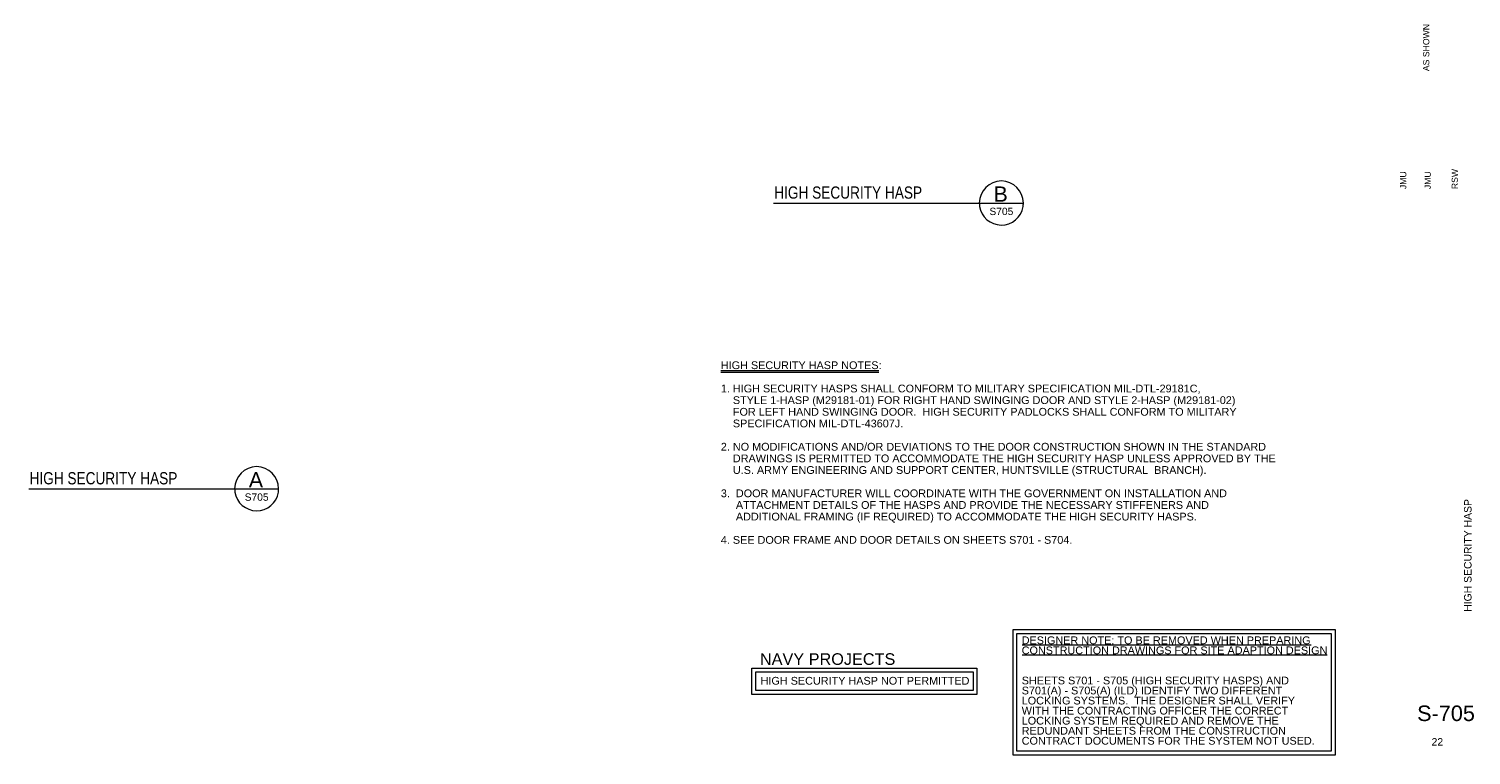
# Paper-space layout 'Layout1' of a CAD drawing. Header units: inches. Extents: x 9 to 32.3, y 1.5 to 13.2.
import ezdxf
from ezdxf.enums import TextEntityAlignment as Align

# ---------------------------------------------------------------- set-up
doc = ezdxf.new("R2010")
doc.units = ezdxf.units.IN
doc.header["$MEASUREMENT"] = 0
for name, color, linetype, lineweight in [('G-ANN-TTLB', 7, 'Continuous', 0), ('G-ANNO-TEXT', 7, 'Continuous', 0), ('G-ANNO-TTLB', 4, 'Continuous', 40)]:
    doc.layers.add(name, color=color, linetype=linetype, lineweight=lineweight)
doc.styles.add("3 4 1'-0", font='arial.ttf', dxfattribs={"height": 2})
doc.styles.add('Style-Arial', font='arial.ttf')
doc.styles.add('SUBTITLE 4.7625', font='romans.shx', dxfattribs={"width": 0.8, "height": 187.5})
doc.styles.add('Title Block - General', font='arial.ttf', dxfattribs={"height": 0.12})
doc.styles.add('Title Block - Project Info', font='arial.ttf', dxfattribs={"height": 0.12})
doc.styles.add('Title Block - Small', font='arial.ttf', dxfattribs={"height": 0.1})
doc.styles.add('TITLE20', font='simplex.shx', dxfattribs={"height": 5000})

psp = doc.layouts.get("Layout1")

# ---------------------------------------------------------------- linework, layer by layer
at = {"layer": 'G-ANN-TTLB', "color": 7, "linetype": 'Continuous', "lineweight": 13}
for p, q in [((21.036, 10.397), (25.063, 10.397)), ((9.031, 5.796), (13.058, 5.796))]:
    psp.add_line(p, q, dxfattribs=at)
at = {"layer": 'G-ANN-TTLB', "color": 7, "linetype": 'Continuous', "lineweight": 0}
for centre, start, end in [((24.708, 10.397), 0, 180), ((24.708, 10.397), 180, 188.8692), ((24.708, 10.397), 188.8692, 350.5695), ((24.708, 10.397), 350.5695, 0), ((12.703, 5.796), 0, 180), ((12.703, 5.796), 180, 188.8692), ((12.703, 5.796), 188.8692, 350.5695), ((12.703, 5.796), 350.5695, 0)]:
    psp.add_arc(centre, 0.355, start, end, dxfattribs=at)
at = {"layer": 'G-ANNO-TEXT', "color": 7, "linetype": 'Continuous', "lineweight": 0}
for p, q in [((20.187, 7.7), (22.735, 7.7)), ((20.187, 7.67), (22.735, 7.67))]:
    psp.add_line(p, q, dxfattribs=at)
at = {"layer": 'G-ANNO-TEXT'}
for p, q in [((25.046, 3.279), (29.702, 3.279)), ((25.046, 3.118), (29.961, 3.118))]:
    psp.add_line(p, q, dxfattribs=at)
at = {"layer": 'G-ANNO-TEXT', "flags": 128}
for points in [[(24.896, 3.527), (30.087, 3.527), (30.087, 1.505), (24.896, 1.505), (24.896, 3.527)], [(24.958, 3.465), (30.025, 3.465), (30.025, 1.568), (24.958, 1.568), (24.958, 3.465)], [(20.687, 2.906), (24.314, 2.906), (24.314, 2.483), (20.687, 2.483), (20.687, 2.906)], [(20.75, 2.844), (24.252, 2.844), (24.252, 2.546), (20.75, 2.546), (20.75, 2.844)]]:
    psp.add_lwpolyline(points, close=True, dxfattribs=at)

# ---------------------------------------------------------------- texts
at = {"layer": 'G-ANN-TTLB', "color": 7, "linetype": 'Continuous', "lineweight": 13, "char_height": 0.19685, "attachment_point": 7, "line_spacing_factor": 0.72, "style": 'SUBTITLE 4.7625'}
for insert in [(21.047, 10.464), (9.042, 5.863)]:
    psp.add_mtext('\\fArial|b0|i0|c00|p39;HIGH SECURITY HASP', dxfattribs=dict(at, insert=insert))
at = {"layer": 'G-ANN-TTLB', "color": 7, "linetype": 'Continuous', "lineweight": 0, "line_spacing_factor": 0.72, "style": 'TITLE20'}
for s, insert, char_height, attachment_point in [('\\fArial|b0|i0|c00|p39;B', (24.697, 10.541), 0.24606, 5), ('\\fArial|b0|i0|c00|p39;S705', (24.708, 10.201), 0.11811, 8), ('\\fArial|b0|i0|c00|p39;A', (12.692, 5.94), 0.24606, 5), ('\\fArial|b0|i0|c00|p39;S705', (12.703, 5.6), 0.11811, 8)]:
    psp.add_mtext(s, dxfattribs=dict(at, insert=insert, char_height=char_height, attachment_point=attachment_point))
at = {"layer": 'G-ANNO-TEXT', "insert": (20.186, 7.847), "char_height": 0.125, "attachment_point": 1, "line_spacing_factor": 0.9, "style": 'Style-Arial'}
psp.add_mtext('HIGH SECURITY HASP NOTES:\\P\\P1. HIGH SECURITY HASPS SHALL CONFORM TO MILITARY SPECIFICATION MIL-DTL-29181C,\\P    STYLE 1-HASP (M29181-01) FOR RIGHT HAND SWINGING DOOR AND STYLE 2-HASP (M29181-02)\\P    FOR LEFT HAND SWINGING DOOR.  HIGH SECURITY PADLOCKS SHALL CONFORM TO MILITARY \\P    SPECIFICATION MIL-DTL-43607J.\\P\\P2. NO MODIFICATIONS AND/OR DEVIATIONS TO THE DOOR CONSTRUCTION SHOWN IN THE STANDARD\\P    DRAWINGS IS PERMITTED TO ACCOMMODATE THE HIGH SECURITY HASP UNLESS APPROVED BY THE \\P    U.S. ARMY ENGINEERING AND SUPPORT CENTER, HUNTSVILLE (STRUCTURAL  BRANCH).  \\P\\P3.  DOOR MANUFACTURER WILL COORDINATE WITH THE GOVERNMENT ON INSTALLATION AND\\P     ATTACHMENT DETAILS OF THE HASPS AND PROVIDE THE NECESSARY STIFFENERS AND\\P     ADDITIONAL FRAMING (IF REQUIRED) TO ACCOMMODATE THE HIGH SECURITY HASPS.\\P\\P4. SEE DOOR FRAME AND DOOR DETAILS ON SHEETS S701 - S704.', dxfattribs=at)
at = {"layer": 'G-ANNO-TEXT', "color": 7, "attachment_point": 1, "style": "3 4 1'-0"}
for s, insert, char_height, line_spacing_factor in [('DESIGNER NOTE: TO BE REMOVED WHEN PREPARING\\PCONSTRUCTION DRAWINGS FOR SITE ADAPTION DESIGN\\P\\P\\PSHEETS S701 - S705 (HIGH SECURITY HASPS) AND \\PS701(A) - S705(A) (ILD) IDENTIFY TWO DIFFERENT\\PLOCKING SYSTEMS.  THE DESIGNER SHALL VERIFY\\PWITH THE CONTRACTING OFFICER THE CORRECT \\PLOCKING SYSTEM REQUIRED AND REMOVE THE\\PREDUNDANT SHEETS FROM THE CONSTRUCTION\\PCONTRACT DOCUMENTS FOR THE SYSTEM NOT USED.', (25.036, 3.417), 0.125, 0.776524), ('NAVY PROJECTS', (20.816, 3.146), 0.1875, 0.6), ('HIGH SECURITY HASP NOT PERMITTED \\P', (20.827, 2.765), 0.125, 0.6)]:
    psp.add_mtext(s, dxfattribs=dict(at, insert=insert, char_height=char_height, line_spacing_factor=line_spacing_factor))
at = {"layer": 'G-ANNO-TTLB', "color": 2, "linetype": 'Continuous', "lineweight": 13, "style": 'Title Block - Small'}
for s, p in [('AS SHOWN', (31.506, 12.52)), ('JMU', (31.136, 10.62)), ('JMU', (31.53, 10.62)), ('RSW', (31.967, 10.62))]:
    psp.add_text(s, height=0.1, rotation=90, dxfattribs=at).set_placement(p, align=Align.TOP_LEFT)
at = {"layer": 'G-ANNO-TTLB', "color": 3, "linetype": 'Continuous', "lineweight": 30, "style": 'Title Block - General'}
for s, height, p in [('S-705', 0.25, (31.41, 2.304)), ('22', 0.12, (31.643, 1.779))]:
    psp.add_text(s, height=height, dxfattribs=at).set_placement(p, align=Align.TOP_LEFT)
at = {"layer": 'G-ANNO-TTLB', "color": 2, "linetype": 'Continuous', "lineweight": 13, "insert": (32.228, 4.721), "char_height": 0.12, "attachment_point": 5, "rotation": 90, "line_spacing_factor": 0.9, "style": 'Title Block - Project Info'}
psp.add_mtext('HIGH SECURITY HASP', dxfattribs=at)

doc.saveas('drawing.dxf')
